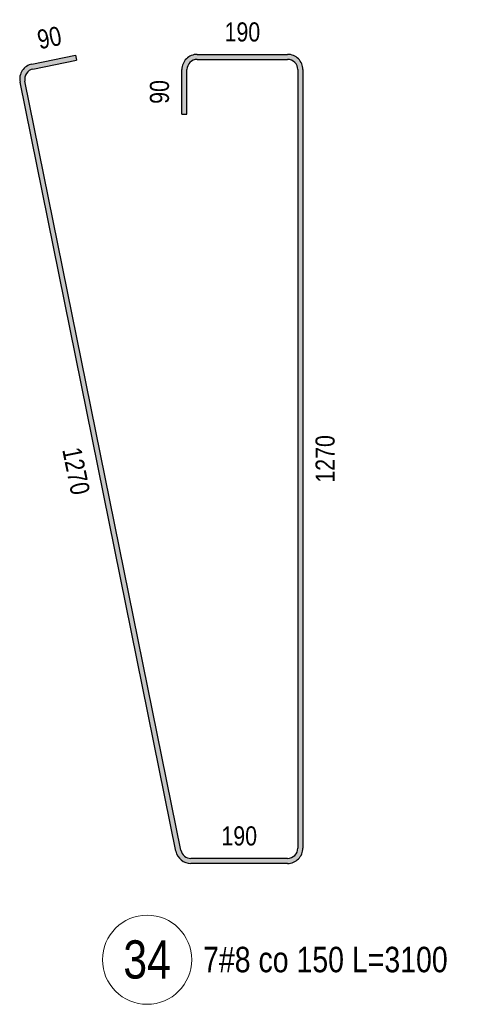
# Model space of a CAD drawing. Extents: x -1906120 to 89837, y -39133 to 303704.
# Tile 42 of 55: x 45877 to 46584, y -2116 to -571. Entities that reach past the tile are written whole.
import ezdxf

# ---------------------------------------------------------------- set-up
doc = ezdxf.new("R2010")
doc.units = 0
doc.header["$LTSCALE"] = 10
doc.header["$MEASUREMENT"] = 0
doc.layers.add('RCAD_pręt wyrzucony', color=130, linetype='Continuous')
doc.styles.add('style1', font='arial.ttf', dxfattribs={"width": 0.8})

msp = doc.modelspace()

# ---------------------------------------------------------------- hatches: boundary and pattern name
at = {"layer": 'RCAD_pręt wyrzucony'}
for points in [[(45897.75483529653, -648.0646416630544), (45896.16548065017, -640.2241090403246), (45964.77014109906, -626.3172558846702), (45966.35949574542, -634.1577885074)], [(46155.51201548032, -633.0388040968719), (46155.51201548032, -625.0388040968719), (46297.51201548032, -625.0388040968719), (46297.51201548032, -633.0388040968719)], [(46139.51201548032, -719.0388040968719), (46131.51201548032, -719.0388040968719), (46131.51201548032, -649.0388040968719), (46139.51201548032, -649.0388040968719)], [(46313.51201548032, -649.0388040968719), (46321.51201548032, -649.0388040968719), (46321.51201548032, -1871.038804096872), (46313.51201548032, -1871.038804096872)], [(46129.98290594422, -1874.217513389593), (46122.14237332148, -1875.806868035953), (45877.41194672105, -668.5137708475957), (45885.25247934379, -666.9244162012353)], [(46297.51201548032, -1887.038804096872), (46297.51201548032, -1895.038804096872), (46145.66397118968, -1895.038804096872), (46145.66397118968, -1887.038804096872)]]:
    msp.add_hatch(color=4, dxfattribs=at).paths.add_polyline_path(points, flags=0)
h = msp.add_hatch(color=4, dxfattribs=at)
edge = h.paths.add_edge_path(flags=0)
edge.add_line((46155.51201548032, -625.0388040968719), (46155.51201548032, -633.0388040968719))
edge.add_arc((46155.51201548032, -649.0388040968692), 15.99999999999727, 89.99999999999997, 180.0000000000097)
edge.add_line((46139.51201548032, -649.0388040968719), (46131.51201548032, -649.0388040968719))
edge.add_arc((46155.51201548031, -649.038804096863), 23.99999999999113, 449.9999999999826, 540.0000000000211, ccw=False)
h = msp.add_hatch(color=4, dxfattribs=at)
edge = h.paths.add_edge_path(flags=0)
edge.add_line((46321.51201548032, -649.0388040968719), (46313.51201548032, -649.0388040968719))
edge.add_arc((46297.51201548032, -649.0388040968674), 16, -1.628443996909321e-11, 90)
edge.add_line((46297.51201548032, -633.0388040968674), (46297.51201548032, -625.0388040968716))
edge.add_arc((46297.51201548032, -649.0388040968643), 23.99999999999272, 359.9999999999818, 450.0000000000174, ccw=False)
h = msp.add_hatch(color=4, dxfattribs=at)
edge = h.paths.add_edge_path(flags=0)
edge.add_line((45896.16548065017, -640.2241090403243), (45897.75483529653, -648.0646416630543))
edge.add_arc((45900.93354458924, -663.7457069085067), 15.99999999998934, 101.4591559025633, 191.4591559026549)
edge.add_line((45885.25247934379, -666.9244162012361), (45877.41194672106, -668.5137708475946))
edge.add_arc((45900.93354458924, -663.7457069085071), 23.99999999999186, 461.4591559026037, 551.459155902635, ccw=False)
h = msp.add_hatch(color=4, dxfattribs=at)
edge = h.paths.add_edge_path(flags=0)
edge.add_line((46122.14237332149, -1875.806868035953), (46129.98290594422, -1874.217513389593))
edge.add_arc((46145.66397118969, -1871.038804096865), 16.00000000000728, -168.5408440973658, -90.000000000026)
edge.add_line((46145.66397118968, -1887.038804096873), (46145.66397118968, -1895.038804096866))
edge.add_arc((46145.66397118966, -1871.038804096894), 23.99999999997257, 191.459155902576, 270.0000000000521, ccw=False)
h = msp.add_hatch(color=4, dxfattribs=at)
edge = h.paths.add_edge_path(flags=0)
edge.add_line((46297.51201548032, -1895.038804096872), (46297.51201548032, -1887.038804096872))
edge.add_arc((46297.51201548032, -1871.038804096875), 15.99999999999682, -89.99999999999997, 1.142455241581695e-11)
edge.add_line((46313.51201548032, -1871.038804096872), (46321.51201548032, -1871.038804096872))
edge.add_arc((46297.51201548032, -1871.03880409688), 23.99999999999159, 269.9999999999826, 360.00000000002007, ccw=False)

# ---------------------------------------------------------------- linework, layer by layer
at = {"layer": 'RCAD_pręt wyrzucony', "color": 4}
for p, q in [((45896.16548065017, -640.2241090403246), (45964.77014109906, -626.3172558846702)), ((45964.77014109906, -626.3172558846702), (45966.35949574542, -634.1577885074)), ((46155.51201548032, -625.0388040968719), (46297.51201548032, -625.0388040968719)), ((46155.51201548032, -633.0388040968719), (46297.51201548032, -633.0388040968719)), ((45897.75483529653, -648.0646416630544), (45966.35949574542, -634.1577885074)), ((46131.51201548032, -719.0388040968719), (46131.51201548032, -649.0388040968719)), ((46139.51201548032, -719.0388040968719), (46139.51201548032, -649.0388040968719)), ((46313.51201548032, -649.0388040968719), (46313.51201548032, -1871.038804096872)), ((46321.51201548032, -649.0388040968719), (46321.51201548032, -1871.038804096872)), ((46122.14237332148, -1875.806868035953), (45877.41194672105, -668.5137708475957)), ((46129.98290594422, -1874.217513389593), (45885.25247934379, -666.9244162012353)), ((46131.51201548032, -719.0388040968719), (46139.51201548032, -719.0388040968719)), ((46297.51201548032, -1887.038804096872), (46145.66397118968, -1887.038804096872)), ((46297.51201548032, -1895.038804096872), (46145.66397118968, -1895.038804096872))]:
    msp.add_line(p, q, dxfattribs=at)
at = {"layer": 'RCAD_pręt wyrzucony', "color": 8, "lineweight": 0}
msp.add_circle((46076.90878439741, -2046.166904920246), 70, dxfattribs=at)
at = {"layer": 'RCAD_pręt wyrzucony', "color": 4}
for centre, radius, start, end in [((46155.51201548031, -649.038804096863), 23.99999999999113, 89.99999999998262, 180.0000000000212), ((46155.51201548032, -649.0388040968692), 15.99999999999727, 89.99999999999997, 180.0000000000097), ((46297.51201548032, -649.0388040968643), 23.99999999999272, 359.9999999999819, 90.0000000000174), ((46297.51201548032, -649.0388040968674), 16, 359.9999999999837, 90), ((45900.93354458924, -663.7457069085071), 23.99999999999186, 101.4591559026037, 191.459155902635), ((45900.93354458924, -663.7457069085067), 15.99999999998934, 101.4591559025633, 191.4591559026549), ((46145.66397118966, -1871.038804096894), 23.99999999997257, 191.459155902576, 270.0000000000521), ((46145.66397118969, -1871.038804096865), 16.00000000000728, 191.4591559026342, 269.999999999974), ((46297.51201548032, -1871.038804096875), 15.99999999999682, 270, 1.142455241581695e-11), ((46297.51201548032, -1871.03880409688), 23.99999999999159, 269.9999999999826, 2.007566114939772e-11)]:
    msp.add_arc(centre, radius, start, end, dxfattribs=at)

# ---------------------------------------------------------------- texts
at = {"layer": 'RCAD_pręt wyrzucony', "color": 1, "attachment_point": 5, "style": 'style1'}
for s, insert, char_height in [('190', (46226.51201548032, -590.0388040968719), 30), ('190', (46221.58799333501, -1852.038804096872), 30), ('34', (46076.90878439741, -2046.166904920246), 60)]:
    msp.add_mtext(s, dxfattribs=dict(at, insert=insert, char_height=char_height))
at = {"layer": 'RCAD_pręt wyrzucony', "color": 1, "char_height": 30, "attachment_point": 5, "style": 'style1'}
for s, insert, rotation in [('90', (45923.5143842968, -598.9683522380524), 11.459155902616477), ('90', (46096.51201548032, -684.0388040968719), 90), ('1270', (46356.51201548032, -1260.038804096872), 90), ('1270', (45965.47482979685, -1279.113746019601), 281.45915590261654)]:
    msp.add_mtext(s, dxfattribs=dict(at, insert=insert, rotation=rotation))
at = {"layer": 'RCAD_pręt wyrzucony', "color": 2, "insert": (46356.81328644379, -2046.166904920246), "char_height": 40, "attachment_point": 5, "style": 'style1'}
msp.add_mtext('7#8 co 150 L=3100', dxfattribs=at)

doc.saveas('drawing.dxf')
